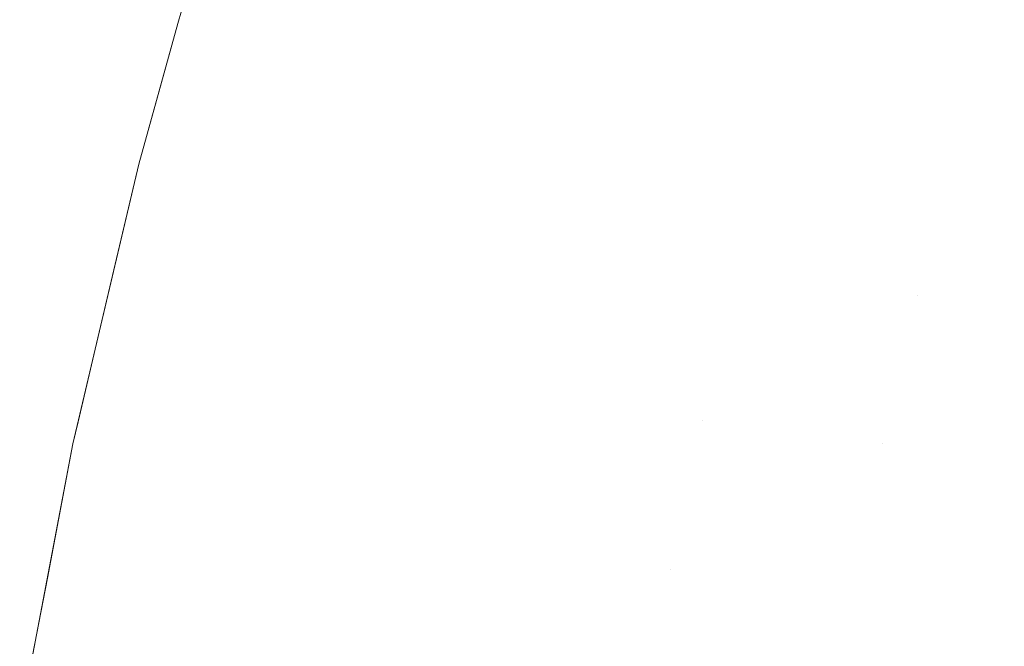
# Model space of a CAD drawing. Header units: centimetres. Extents: x -35.1 to 36.2, y 4.2 to 6.
# Tile 58 of 256: x -35.0912 to -35.07999, y 5.91346 to 5.9206. Entities that reach past the tile are written whole.
import ezdxf

# ---------------------------------------------------------------- set-up
doc = ezdxf.new("R2010")
doc.units = ezdxf.units.CM
doc.header["$LTSCALE"] = 2.54
doc.layers.add('Lucido design-1', color=7, linetype='Continuous')

# ---------------------------------------------------------------- blocks, each defined once
blk = doc.blocks.new('Gruppo-4-1')
at = {"color": 7, "linetype": 'Continuous', "lineweight": 9}
for points, invisible_edges in [([(-35.088955, 5.922145, -2313.02217), (-35.088857, 5.922409, -2313.023732), (-35.0894, 5.920557, -2313.023732)], 11), ([(-35.088857, 5.922409, -2313.023732), (-35.08881, 5.922401, -2313.025294), (-35.089352, 5.920549, -2313.025294), (-35.0894, 5.920557, -2313.023732)], 15), ([(-35.089272, 5.920537, -2313.026855), (-35.089352, 5.920549, -2313.025294), (-35.08881, 5.922401, -2313.025294), (-35.08873, 5.922388, -2313.026855)], 15), ([(-35.08873, 5.922388, -2313.026855), (-35.088619, 5.922369, -2313.028414), (-35.089161, 5.920519, -2313.028414), (-35.089272, 5.920537, -2313.026855)], 15), ([(-35.089017, 5.920497, -2313.029971), (-35.089161, 5.920519, -2313.028414), (-35.088619, 5.922369, -2313.028414), (-35.088476, 5.922344, -2313.029971)], 15), ([(-35.088476, 5.922344, -2313.029971), (-35.088301, 5.922314, -2313.031524), (-35.088842, 5.92047, -2313.031524), (-35.089017, 5.920497, -2313.029971)], 15), ([(-35.088635, 5.920437, -2313.033075), (-35.088842, 5.92047, -2313.031524), (-35.088301, 5.922314, -2313.031524), (-35.088096, 5.922279, -2313.033075)], 15), ([(-35.088096, 5.922279, -2313.033075), (-35.087858, 5.922238, -2313.034621), (-35.088397, 5.9204, -2313.034621), (-35.088635, 5.920437, -2313.033075)], 15), ([(-35.0894, 5.920557, -2313.023732), (-35.089399, 5.920555, -2313.02217), (-35.088955, 5.922145, -2313.02217)], 9), ([(-35.088955, 5.922145, -2312.42217), (-35.089399, 5.920555, -2312.42217), (-35.089352, 5.920549, -2312.419046), (-35.089088, 5.921473, -2312.419046)], 14), ([(-35.089399, 5.920555, -2312.42217), (-35.088955, 5.922145, -2312.42217), (-35.088955, 5.922145, -2313.02217), (-35.089399, 5.920555, -2313.02217)], 10), ([(-35.088128, 5.920358, -2313.036163), (-35.088397, 5.9204, -2313.034621), (-35.087858, 5.922238, -2313.034621), (-35.08759, 5.922192, -2313.036163)], 15), ([(-35.08759, 5.922192, -2313.036163), (-35.087291, 5.922141, -2313.0377), (-35.087827, 5.920311, -2313.0377), (-35.088128, 5.920358, -2313.036163)], 15), ([(-35.087496, 5.920259, -2313.039231), (-35.087827, 5.920311, -2313.0377), (-35.087291, 5.922141, -2313.0377), (-35.086961, 5.922085, -2313.039231)], 15), ([(-35.086961, 5.922085, -2313.039231), (-35.086601, 5.922023, -2313.040757), (-35.087135, 5.920203, -2313.040757), (-35.087496, 5.920259, -2313.039231)], 15), ([(-35.086742, 5.920141, -2313.042275), (-35.087135, 5.920203, -2313.040757), (-35.086601, 5.922023, -2313.040757), (-35.086211, 5.921956, -2313.042275)], 15), ([(-35.086211, 5.921956, -2313.042275), (-35.08579, 5.921884, -2313.043786), (-35.08632, 5.920075, -2313.043786), (-35.086742, 5.920141, -2313.042275)], 15), ([(-35.085869, 5.920005, -2313.04529), (-35.08632, 5.920075, -2313.043786), (-35.08579, 5.921884, -2313.043786), (-35.08534, 5.921807, -2313.04529)], 15), ([(-35.08534, 5.921807, -2313.04529), (-35.084861, 5.921725, -2313.046785), (-35.085387, 5.919929, -2313.046785), (-35.085869, 5.920005, -2313.04529)], 15), ([(-35.084877, 5.91985, -2313.048272), (-35.085387, 5.919929, -2313.046785), (-35.084861, 5.921725, -2313.046785), (-35.084353, 5.921638, -2313.048272)], 15), ([(-35.084353, 5.921638, -2313.048272), (-35.083816, 5.921546, -2313.04975), (-35.084338, 5.919765, -2313.04975), (-35.084877, 5.91985, -2313.048272)], 15), ([(-35.089088, 5.921473, -2312.419046), (-35.089352, 5.920549, -2312.419046), (-35.089161, 5.920519, -2312.415926), (-35.088897, 5.921441, -2312.415926)], 15), ([(-35.08377, 5.919677, -2313.051217), (-35.084338, 5.919765, -2313.04975), (-35.083816, 5.921546, -2313.04975), (-35.083251, 5.92145, -2313.051217)], 15), ([(-35.082923, 5.920463, -2312.391665), (-35.082658, 5.921348, -2312.391665), (-35.083816, 5.921546, -2312.39459), (-35.084084, 5.920653, -2312.39459)], 15), ([(-35.088897, 5.921441, -2312.415926), (-35.089161, 5.920519, -2312.415926), (-35.088842, 5.92047, -2312.412816), (-35.088579, 5.921389, -2312.412816)], 15), ([(-35.088579, 5.921389, -2312.412816), (-35.088842, 5.92047, -2312.412816), (-35.088397, 5.9204, -2312.409719), (-35.088135, 5.921317, -2312.409719)], 15), ([(-35.083251, 5.92145, -2313.051217), (-35.082658, 5.921348, -2313.052675), (-35.083175, 5.919584, -2313.052675), (-35.08377, 5.919677, -2313.051217)], 15), ([(-35.088135, 5.921317, -2312.409719), (-35.088397, 5.9204, -2312.409719), (-35.087827, 5.920311, -2312.40664), (-35.087566, 5.921224, -2312.40664)], 15), ([(-35.082552, 5.919486, -2313.054122), (-35.083175, 5.919584, -2313.052675), (-35.082658, 5.921348, -2313.052675), (-35.082038, 5.921242, -2313.054122)], 15), ([(-35.081653, 5.920255, -2312.388781), (-35.08139, 5.921131, -2312.388781), (-35.082658, 5.921348, -2312.391665), (-35.082923, 5.920463, -2312.391665)], 15), ([(-35.087566, 5.921224, -2312.40664), (-35.087827, 5.920311, -2312.40664), (-35.087135, 5.920203, -2312.403583), (-35.086875, 5.92111, -2312.403583)], 15), ([(-35.082038, 5.921242, -2313.054122), (-35.08139, 5.921131, -2313.055559), (-35.081902, 5.919385, -2313.055559), (-35.082552, 5.919486, -2313.054122)], 15), ([(-35.086875, 5.92111, -2312.403583), (-35.087135, 5.920203, -2312.403583), (-35.08632, 5.920075, -2312.400554), (-35.086062, 5.920977, -2312.400554)], 15), ([(-35.081225, 5.919279, -2313.056983), (-35.081902, 5.919385, -2313.055559), (-35.08139, 5.921131, -2313.055559), (-35.080716, 5.921016, -2313.056983)], 15), ([(-35.080276, 5.92003, -2312.385944), (-35.080016, 5.920896, -2312.385944), (-35.08139, 5.921131, -2312.388781), (-35.081653, 5.920255, -2312.388781)], 15), ([(-35.086062, 5.920977, -2312.400554), (-35.08632, 5.920075, -2312.400554), (-35.085387, 5.919929, -2312.397555), (-35.085131, 5.920825, -2312.397555)], 15), ([(-35.080716, 5.921016, -2313.056983), (-35.080016, 5.920896, -2313.058396), (-35.080522, 5.919169, -2313.058396), (-35.081225, 5.919279, -2313.056983)], 15), ([(-35.085131, 5.920825, -2312.397555), (-35.085387, 5.919929, -2312.397555), (-35.084338, 5.919765, -2312.39459), (-35.084084, 5.920653, -2312.39459)], 15), ([(-35.078539, 5.920643, -2313.061185), (-35.079039, 5.918937, -2313.061185), (-35.080522, 5.919169, -2313.058396), (-35.080016, 5.920896, -2313.058396)], 15), ([(-35.079039, 5.918937, -2312.383155), (-35.078539, 5.920643, -2312.383155), (-35.080016, 5.920896, -2312.385944), (-35.080276, 5.92003, -2312.385944)], 15), ([(-35.084084, 5.920653, -2312.39459), (-35.084338, 5.919765, -2312.39459), (-35.083175, 5.919584, -2312.391665), (-35.082923, 5.920463, -2312.391665)], 15), ([(-35.0894, 5.920557, -2313.023732), (-35.089889, 5.918725, -2313.023732), (-35.089846, 5.918956, -2313.02217)], 11), ([(-35.0894, 5.920557, -2313.023732), (-35.089352, 5.920549, -2313.025294), (-35.089841, 5.918718, -2313.025294), (-35.089889, 5.918725, -2313.023732)], 15), ([(-35.089846, 5.918956, -2313.02217), (-35.089399, 5.920555, -2313.02217), (-35.0894, 5.920557, -2313.023732)], 10), ([(-35.089656, 5.919637, -2312.42217), (-35.089399, 5.920555, -2312.42217), (-35.089399, 5.920555, -2313.02217), (-35.089846, 5.918956, -2313.02217)], 10), ([(-35.089761, 5.918707, -2313.026855), (-35.089841, 5.918718, -2313.025294), (-35.089352, 5.920549, -2313.025294), (-35.089272, 5.920537, -2313.026855)], 15), ([(-35.089272, 5.920537, -2313.026855), (-35.089161, 5.920519, -2313.028414), (-35.089648, 5.918691, -2313.028414), (-35.089761, 5.918707, -2313.026855)], 15), ([(-35.089603, 5.919631, -2312.419046), (-35.089352, 5.920549, -2312.419046), (-35.089399, 5.920555, -2312.42217), (-35.089656, 5.919637, -2312.42217)], 11), ([(-35.089504, 5.918671, -2313.029971), (-35.089648, 5.918691, -2313.028414), (-35.089161, 5.920519, -2313.028414), (-35.089017, 5.920497, -2313.029971)], 15), ([(-35.089411, 5.919602, -2312.415926), (-35.089161, 5.920519, -2312.415926), (-35.089352, 5.920549, -2312.419046), (-35.089603, 5.919631, -2312.419046)], 15), ([(-35.089017, 5.920497, -2313.029971), (-35.088842, 5.92047, -2313.031524), (-35.089329, 5.918646, -2313.031524), (-35.089504, 5.918671, -2313.029971)], 15), ([(-35.089092, 5.919555, -2312.412816), (-35.088842, 5.92047, -2312.412816), (-35.089161, 5.920519, -2312.415926), (-35.089411, 5.919602, -2312.415926)], 15), ([(-35.089121, 5.918616, -2313.033075), (-35.089329, 5.918646, -2313.031524), (-35.088842, 5.92047, -2313.031524), (-35.088635, 5.920437, -2313.033075)], 15), ([(-35.088646, 5.919488, -2312.409719), (-35.088397, 5.9204, -2312.409719), (-35.088842, 5.92047, -2312.412816), (-35.089092, 5.919555, -2312.412816)], 15), ([(-35.082923, 5.920463, -2312.391665), (-35.083175, 5.919584, -2312.391665), (-35.081902, 5.919385, -2312.388781), (-35.081653, 5.920255, -2312.388781)], 15), ([(-35.088635, 5.920437, -2313.033075), (-35.088397, 5.9204, -2313.034621), (-35.088882, 5.918582, -2313.034621), (-35.089121, 5.918616, -2313.033075)], 15), ([(-35.088612, 5.918544, -2313.036163), (-35.088882, 5.918582, -2313.034621), (-35.088397, 5.9204, -2313.034621), (-35.088128, 5.920358, -2313.036163)], 15), ([(-35.088075, 5.919403, -2312.40664), (-35.087827, 5.920311, -2312.40664), (-35.088397, 5.9204, -2312.409719), (-35.088646, 5.919488, -2312.409719)], 15), ([(-35.088128, 5.920358, -2313.036163), (-35.087827, 5.920311, -2313.0377), (-35.08831, 5.918501, -2313.0377), (-35.088612, 5.918544, -2313.036163)], 15), ([(-35.087978, 5.918454, -2313.039231), (-35.08831, 5.918501, -2313.0377), (-35.087827, 5.920311, -2313.0377), (-35.087496, 5.920259, -2313.039231)], 15), ([(-35.087381, 5.9193, -2312.403583), (-35.087135, 5.920203, -2312.403583), (-35.087827, 5.920311, -2312.40664), (-35.088075, 5.919403, -2312.40664)], 15), ([(-35.087496, 5.920259, -2313.039231), (-35.087135, 5.920203, -2313.040757), (-35.087615, 5.918403, -2313.040757), (-35.087978, 5.918454, -2313.039231)], 15), ([(-35.081653, 5.920255, -2312.388781), (-35.081902, 5.919385, -2312.388781), (-35.080522, 5.919169, -2312.385944), (-35.080276, 5.92003, -2312.385944)], 15), ([(-35.087221, 5.918347, -2313.042275), (-35.087615, 5.918403, -2313.040757), (-35.087135, 5.920203, -2313.040757), (-35.086742, 5.920141, -2313.042275)], 15), ([(-35.086565, 5.919178, -2312.400554), (-35.08632, 5.920075, -2312.400554), (-35.087135, 5.920203, -2312.403583), (-35.087381, 5.9193, -2312.403583)], 15), ([(-35.086742, 5.920141, -2313.042275), (-35.08632, 5.920075, -2313.043786), (-35.086797, 5.918287, -2313.043786), (-35.087221, 5.918347, -2313.042275)], 15), ([(-35.086344, 5.918222, -2313.04529), (-35.086797, 5.918287, -2313.043786), (-35.08632, 5.920075, -2313.043786), (-35.085869, 5.920005, -2313.04529)], 15), ([(-35.085631, 5.919039, -2312.397555), (-35.085387, 5.919929, -2312.397555), (-35.08632, 5.920075, -2312.400554), (-35.086565, 5.919178, -2312.400554)], 15), ([(-35.080276, 5.92003, -2312.385944), (-35.080522, 5.919169, -2312.385944), (-35.079039, 5.918937, -2312.383155)], 11), ([(-35.085869, 5.920005, -2313.04529), (-35.085387, 5.919929, -2313.046785), (-35.085861, 5.918154, -2313.046785), (-35.086344, 5.918222, -2313.04529)], 15), ([(-35.085349, 5.918081, -2313.048272), (-35.085861, 5.918154, -2313.046785), (-35.085387, 5.919929, -2313.046785), (-35.084877, 5.91985, -2313.048272)], 15), ([(-35.084579, 5.918882, -2312.39459), (-35.084338, 5.919765, -2312.39459), (-35.085387, 5.919929, -2312.397555), (-35.085631, 5.919039, -2312.397555)], 15), ([(-35.084877, 5.91985, -2313.048272), (-35.084338, 5.919765, -2313.04975), (-35.084808, 5.918004, -2313.04975), (-35.085349, 5.918081, -2313.048272)], 15), ([(-35.084238, 5.917924, -2313.051217), (-35.084808, 5.918004, -2313.04975), (-35.084338, 5.919765, -2313.04975), (-35.08377, 5.919677, -2313.051217)], 15), ([(-35.083414, 5.918709, -2312.391665), (-35.083175, 5.919584, -2312.391665), (-35.084338, 5.919765, -2312.39459), (-35.084579, 5.918882, -2312.39459)], 15), ([(-35.089656, 5.919637, -2312.42217), (-35.089846, 5.918956, -2312.42217), (-35.089841, 5.918718, -2312.419046), (-35.089603, 5.919631, -2312.419046)], 14), ([(-35.089846, 5.918956, -2313.02217), (-35.089846, 5.918956, -2312.42217), (-35.089656, 5.919637, -2312.42217)], 9), ([(-35.089603, 5.919631, -2312.419046), (-35.089841, 5.918718, -2312.419046), (-35.089648, 5.918691, -2312.415926), (-35.089411, 5.919602, -2312.415926)], 15), ([(-35.089411, 5.919602, -2312.415926), (-35.089648, 5.918691, -2312.415926), (-35.089329, 5.918646, -2312.412816), (-35.089092, 5.919555, -2312.412816)], 15), ([(-35.08377, 5.919677, -2313.051217), (-35.083175, 5.919584, -2313.052675), (-35.08364, 5.917839, -2313.052675), (-35.084238, 5.917924, -2313.051217)], 15), ([(-35.083015, 5.91775, -2313.054122), (-35.08364, 5.917839, -2313.052675), (-35.083175, 5.919584, -2313.052675), (-35.082552, 5.919486, -2313.054122)], 15), ([(-35.082139, 5.918519, -2312.388781), (-35.081902, 5.919385, -2312.388781), (-35.083175, 5.919584, -2312.391665), (-35.083414, 5.918709, -2312.391665)], 15), ([(-35.089092, 5.919555, -2312.412816), (-35.089329, 5.918646, -2312.412816), (-35.088882, 5.918582, -2312.409719), (-35.088646, 5.919488, -2312.409719)], 15), ([(-35.088646, 5.919488, -2312.409719), (-35.088882, 5.918582, -2312.409719), (-35.08831, 5.918501, -2312.40664), (-35.088075, 5.919403, -2312.40664)], 15), ([(-35.082552, 5.919486, -2313.054122), (-35.081902, 5.919385, -2313.055559), (-35.082363, 5.917658, -2313.055559), (-35.083015, 5.91775, -2313.054122)], 15), ([(-35.088075, 5.919403, -2312.40664), (-35.08831, 5.918501, -2312.40664), (-35.087615, 5.918403, -2312.403583), (-35.087381, 5.9193, -2312.403583)], 15), ([(-35.080978, 5.917461, -2313.058396), (-35.082363, 5.917658, -2313.055559), (-35.081902, 5.919385, -2313.055559), (-35.081225, 5.919279, -2313.056983)], 15), ([(-35.080978, 5.917461, -2312.385944), (-35.080522, 5.919169, -2312.385944), (-35.081902, 5.919385, -2312.388781), (-35.082139, 5.918519, -2312.388781)], 15), ([(-35.087381, 5.9193, -2312.403583), (-35.087615, 5.918403, -2312.403583), (-35.086797, 5.918287, -2312.400554), (-35.086565, 5.919178, -2312.400554)], 15), ([(-35.081225, 5.919279, -2313.056983), (-35.080522, 5.919169, -2313.058396), (-35.080978, 5.917461, -2313.058396)], 11), ([(-35.086565, 5.919178, -2312.400554), (-35.086797, 5.918287, -2312.400554), (-35.085861, 5.918154, -2312.397555), (-35.085631, 5.919039, -2312.397555)], 15), ([(-35.079489, 5.91725, -2312.383155), (-35.079039, 5.918937, -2312.383155), (-35.080522, 5.919169, -2312.385944), (-35.080978, 5.917461, -2312.385944)], 15), ([(-35.080978, 5.917461, -2313.058396), (-35.080522, 5.919169, -2313.058396), (-35.079039, 5.918937, -2313.061185), (-35.079489, 5.91725, -2313.061185)], 15), ([(-35.085631, 5.919039, -2312.397555), (-35.085861, 5.918154, -2312.397555), (-35.084808, 5.918004, -2312.39459), (-35.084579, 5.918882, -2312.39459)], 15), ([(-35.089846, 5.918956, -2313.02217), (-35.090594, 5.915769, -2313.02217), (-35.090594, 5.915769, -2312.42217), (-35.090536, 5.916019, -2312.42217)], 10), ([(-35.090325, 5.916915, -2313.023732), (-35.090594, 5.915769, -2313.02217), (-35.089846, 5.918956, -2313.02217), (-35.089889, 5.918725, -2313.023732)], 13), ([(-35.089846, 5.918956, -2313.02217), (-35.090536, 5.916019, -2312.42217), (-35.090326, 5.916913, -2312.42217)], 9), ([(-35.090326, 5.916913, -2312.42217), (-35.090114, 5.917816, -2312.42217), (-35.089846, 5.918956, -2312.42217), (-35.089846, 5.918956, -2313.02217)], 12), ([(-35.090065, 5.917811, -2312.419046), (-35.089841, 5.918718, -2312.419046), (-35.089846, 5.918956, -2312.42217), (-35.090114, 5.917816, -2312.42217)], 11), ([(-35.084579, 5.918882, -2312.39459), (-35.084808, 5.918004, -2312.39459), (-35.08364, 5.917839, -2312.391665), (-35.083414, 5.918709, -2312.391665)], 15), ([(-35.089889, 5.918725, -2313.023732), (-35.089841, 5.918718, -2313.025294), (-35.090277, 5.916909, -2313.025294), (-35.090325, 5.916915, -2313.023732)], 15), ([(-35.090196, 5.916898, -2313.026855), (-35.090277, 5.916909, -2313.025294), (-35.089841, 5.918718, -2313.025294), (-35.089761, 5.918707, -2313.026855)], 15), ([(-35.089761, 5.918707, -2313.026855), (-35.089648, 5.918691, -2313.028414), (-35.090084, 5.916884, -2313.028414), (-35.090196, 5.916898, -2313.026855)], 15), ([(-35.089939, 5.916866, -2313.029971), (-35.090084, 5.916884, -2313.028414), (-35.089648, 5.918691, -2313.028414), (-35.089504, 5.918671, -2313.029971)], 15), ([(-35.089873, 5.917785, -2312.415926), (-35.089648, 5.918691, -2312.415926), (-35.089841, 5.918718, -2312.419046), (-35.090065, 5.917811, -2312.419046)], 15), ([(-35.089504, 5.918671, -2313.029971), (-35.089329, 5.918646, -2313.031524), (-35.089763, 5.916843, -2313.031524), (-35.089939, 5.916866, -2313.029971)], 15), ([(-35.089552, 5.917742, -2312.412816), (-35.089329, 5.918646, -2312.412816), (-35.089648, 5.918691, -2312.415926), (-35.089873, 5.917785, -2312.415926)], 15), ([(-35.083414, 5.918709, -2312.391665), (-35.08364, 5.917839, -2312.391665), (-35.082363, 5.917658, -2312.388781), (-35.082139, 5.918519, -2312.388781)], 15), ([(-35.089555, 5.916817, -2313.033075), (-35.089763, 5.916843, -2313.031524), (-35.089329, 5.918646, -2313.031524), (-35.089121, 5.918616, -2313.033075)], 15), ([(-35.089121, 5.918616, -2313.033075), (-35.088882, 5.918582, -2313.034621), (-35.089315, 5.916786, -2313.034621), (-35.089555, 5.916817, -2313.033075)], 15), ([(-35.089105, 5.917681, -2312.409719), (-35.088882, 5.918582, -2312.409719), (-35.089329, 5.918646, -2312.412816), (-35.089552, 5.917742, -2312.412816)], 15), ([(-35.089044, 5.916751, -2313.036163), (-35.089315, 5.916786, -2313.034621), (-35.088882, 5.918582, -2313.034621), (-35.088612, 5.918544, -2313.036163)], 15), ([(-35.088532, 5.917604, -2312.40664), (-35.08831, 5.918501, -2312.40664), (-35.088882, 5.918582, -2312.409719), (-35.089105, 5.917681, -2312.409719)], 15), ([(-35.088612, 5.918544, -2313.036163), (-35.08831, 5.918501, -2313.0377), (-35.088741, 5.916713, -2313.0377), (-35.089044, 5.916751, -2313.036163)], 15), ([(-35.088408, 5.91667, -2313.039231), (-35.088741, 5.916713, -2313.0377), (-35.08831, 5.918501, -2313.0377), (-35.087978, 5.918454, -2313.039231)], 15), ([(-35.087835, 5.91751, -2312.403583), (-35.087615, 5.918403, -2312.403583), (-35.08831, 5.918501, -2312.40664), (-35.088532, 5.917604, -2312.40664)], 15), ([(-35.087978, 5.918454, -2313.039231), (-35.087615, 5.918403, -2313.040757), (-35.088043, 5.916624, -2313.040757), (-35.088408, 5.91667, -2313.039231)], 15), ([(-35.082139, 5.918519, -2312.388781), (-35.082363, 5.917658, -2312.388781), (-35.080978, 5.917461, -2312.385944)], 11), ([(-35.087649, 5.916573, -2313.042275), (-35.088043, 5.916624, -2313.040757), (-35.087615, 5.918403, -2313.040757), (-35.087221, 5.918347, -2313.042275)], 15), ([(-35.087017, 5.9174, -2312.400554), (-35.086797, 5.918287, -2312.400554), (-35.087615, 5.918403, -2312.403583), (-35.087835, 5.91751, -2312.403583)], 15), ([(-35.087221, 5.918347, -2313.042275), (-35.086797, 5.918287, -2313.043786), (-35.087224, 5.916519, -2313.043786), (-35.087649, 5.916573, -2313.042275)], 15), ([(-35.086769, 5.916461, -2313.04529), (-35.087224, 5.916519, -2313.043786), (-35.086797, 5.918287, -2313.043786), (-35.086344, 5.918222, -2313.04529)], 15), ([(-35.086079, 5.917274, -2312.397555), (-35.085861, 5.918154, -2312.397555), (-35.086797, 5.918287, -2312.400554), (-35.087017, 5.9174, -2312.400554)], 15), ([(-35.086344, 5.918222, -2313.04529), (-35.085861, 5.918154, -2313.046785), (-35.086284, 5.916399, -2313.046785), (-35.086769, 5.916461, -2313.04529)], 15), ([(-35.08577, 5.916334, -2313.048272), (-35.086284, 5.916399, -2313.046785), (-35.085861, 5.918154, -2313.046785), (-35.085349, 5.918081, -2313.048272)], 15), ([(-35.085023, 5.917132, -2312.39459), (-35.084808, 5.918004, -2312.39459), (-35.085861, 5.918154, -2312.397555), (-35.086079, 5.917274, -2312.397555)], 15), ([(-35.085349, 5.918081, -2313.048272), (-35.084808, 5.918004, -2313.04975), (-35.085227, 5.916264, -2313.04975), (-35.08577, 5.916334, -2313.048272)], 15), ([(-35.084656, 5.916191, -2313.051217), (-35.085227, 5.916264, -2313.04975), (-35.084808, 5.918004, -2313.04975), (-35.084238, 5.917924, -2313.051217)], 15), ([(-35.083854, 5.916974, -2312.391665), (-35.08364, 5.917839, -2312.391665), (-35.084808, 5.918004, -2312.39459), (-35.085023, 5.917132, -2312.39459)], 15), ([(-35.084238, 5.917924, -2313.051217), (-35.08364, 5.917839, -2313.052675), (-35.084056, 5.916115, -2313.052675), (-35.084656, 5.916191, -2313.051217)], 15), ([(-35.090114, 5.917816, -2312.42217), (-35.090326, 5.916913, -2312.42217), (-35.090277, 5.916909, -2312.419046), (-35.090065, 5.917811, -2312.419046)], 14), ([(-35.090065, 5.917811, -2312.419046), (-35.090277, 5.916909, -2312.419046), (-35.090084, 5.916884, -2312.415926), (-35.089873, 5.917785, -2312.415926)], 15), ([(-35.089873, 5.917785, -2312.415926), (-35.090084, 5.916884, -2312.415926), (-35.089763, 5.916843, -2312.412816), (-35.089552, 5.917742, -2312.412816)], 15), ([(-35.083429, 5.916035, -2313.054122), (-35.084056, 5.916115, -2313.052675), (-35.08364, 5.917839, -2313.052675), (-35.083015, 5.91775, -2313.054122)], 15), ([(-35.082574, 5.916802, -2312.388781), (-35.082363, 5.917658, -2312.388781), (-35.08364, 5.917839, -2312.391665), (-35.083854, 5.916974, -2312.391665)], 15), ([(-35.089552, 5.917742, -2312.412816), (-35.089763, 5.916843, -2312.412816), (-35.089315, 5.916786, -2312.409719), (-35.089105, 5.917681, -2312.409719)], 15), ([(-35.089105, 5.917681, -2312.409719), (-35.089315, 5.916786, -2312.409719), (-35.088741, 5.916713, -2312.40664), (-35.088532, 5.917604, -2312.40664)], 15), ([(-35.083015, 5.91775, -2313.054122), (-35.082363, 5.917658, -2313.055559), (-35.082774, 5.915951, -2313.055559), (-35.083429, 5.916035, -2313.054122)], 15), ([(-35.088532, 5.917604, -2312.40664), (-35.088741, 5.916713, -2312.40664), (-35.088043, 5.916624, -2312.403583), (-35.087835, 5.91751, -2312.403583)], 15), ([(-35.080978, 5.917461, -2313.058396), (-35.081384, 5.915774, -2313.058396), (-35.082774, 5.915951, -2313.055559), (-35.082363, 5.917658, -2313.055559)], 15), ([(-35.081384, 5.915774, -2312.385944), (-35.080978, 5.917461, -2312.385944), (-35.082363, 5.917658, -2312.388781), (-35.082574, 5.916802, -2312.388781)], 15), ([(-35.087835, 5.91751, -2312.403583), (-35.088043, 5.916624, -2312.403583), (-35.087224, 5.916519, -2312.400554), (-35.087017, 5.9174, -2312.400554)], 15), ([(-35.080978, 5.917461, -2312.385944), (-35.081384, 5.915774, -2312.385944), (-35.079891, 5.915583, -2312.383155), (-35.079489, 5.91725, -2312.383155)], 15), ([(-35.079489, 5.91725, -2313.061185), (-35.079891, 5.915583, -2313.061185), (-35.081384, 5.915774, -2313.058396), (-35.080978, 5.917461, -2313.058396)], 15), ([(-35.087017, 5.9174, -2312.400554), (-35.087224, 5.916519, -2312.400554), (-35.086284, 5.916399, -2312.397555), (-35.086079, 5.917274, -2312.397555)], 15), ([(-35.086079, 5.917274, -2312.397555), (-35.086284, 5.916399, -2312.397555), (-35.085227, 5.916264, -2312.39459), (-35.085023, 5.917132, -2312.39459)], 15), ([(-35.085023, 5.917132, -2312.39459), (-35.085227, 5.916264, -2312.39459), (-35.084056, 5.916115, -2312.391665), (-35.083854, 5.916974, -2312.391665)], 15), ([(-35.090711, 5.915127, -2313.023732), (-35.090594, 5.915769, -2313.02217), (-35.090325, 5.916915, -2313.023732)], 11), ([(-35.090325, 5.916915, -2313.023732), (-35.090277, 5.916909, -2313.025294), (-35.090663, 5.915121, -2313.025294), (-35.090711, 5.915127, -2313.023732)], 15), ([(-35.090582, 5.915112, -2313.026855), (-35.090663, 5.915121, -2313.025294), (-35.090277, 5.916909, -2313.025294), (-35.090196, 5.916898, -2313.026855)], 15), ([(-35.090196, 5.916898, -2313.026855), (-35.090084, 5.916884, -2313.028414), (-35.090469, 5.915099, -2313.028414), (-35.090582, 5.915112, -2313.026855)], 15), ([(-35.090476, 5.916012, -2312.419046), (-35.090277, 5.916909, -2312.419046), (-35.090326, 5.916913, -2312.42217), (-35.090536, 5.916019, -2312.42217)], 11), ([(-35.090283, 5.915989, -2312.415926), (-35.090084, 5.916884, -2312.415926), (-35.090277, 5.916909, -2312.419046), (-35.090476, 5.916012, -2312.419046)], 15), ([(-35.090324, 5.915083, -2313.029971), (-35.090469, 5.915099, -2313.028414), (-35.090084, 5.916884, -2313.028414), (-35.089939, 5.916866, -2313.029971)], 15), ([(-35.089961, 5.91595, -2312.412816), (-35.089763, 5.916843, -2312.412816), (-35.090084, 5.916884, -2312.415926), (-35.090283, 5.915989, -2312.415926)], 15), ([(-35.083854, 5.916974, -2312.391665), (-35.084056, 5.916115, -2312.391665), (-35.083429, 5.916035, -2312.390218)], 11), ([(-35.083429, 5.916035, -2312.390218), (-35.082774, 5.915951, -2312.388781), (-35.082574, 5.916802, -2312.388781), (-35.083854, 5.916974, -2312.391665)], 15), ([(-35.089939, 5.916866, -2313.029971), (-35.089763, 5.916843, -2313.031524), (-35.090147, 5.915063, -2313.031524), (-35.090324, 5.915083, -2313.029971)], 15), ([(-35.089939, 5.915039, -2313.033075), (-35.090147, 5.915063, -2313.031524), (-35.089763, 5.916843, -2313.031524), (-35.089555, 5.916817, -2313.033075)], 15), ([(-35.089513, 5.915896, -2312.409719), (-35.089315, 5.916786, -2312.409719), (-35.089763, 5.916843, -2312.412816), (-35.089961, 5.91595, -2312.412816)], 15), ([(-35.089555, 5.916817, -2313.033075), (-35.089315, 5.916786, -2313.034621), (-35.089698, 5.915012, -2313.034621), (-35.089939, 5.915039, -2313.033075)], 15), ([(-35.089426, 5.914981, -2313.036163), (-35.089698, 5.915012, -2313.034621), (-35.089315, 5.916786, -2313.034621), (-35.089044, 5.916751, -2313.036163)], 15), ([(-35.088938, 5.915827, -2312.40664), (-35.088741, 5.916713, -2312.40664), (-35.089315, 5.916786, -2312.409719), (-35.089513, 5.915896, -2312.409719)], 15), ([(-35.082574, 5.916802, -2312.388781), (-35.082774, 5.915951, -2312.388781), (-35.081384, 5.915774, -2312.385944)], 11), ([(-35.089044, 5.916751, -2313.036163), (-35.088741, 5.916713, -2313.0377), (-35.089123, 5.914946, -2313.0377), (-35.089426, 5.914981, -2313.036163)], 15), ([(-35.088788, 5.914908, -2313.039231), (-35.089123, 5.914946, -2313.0377), (-35.088741, 5.916713, -2313.0377), (-35.088408, 5.91667, -2313.039231)], 15), ([(-35.088239, 5.915742, -2312.403583), (-35.088043, 5.916624, -2312.403583), (-35.088741, 5.916713, -2312.40664), (-35.088938, 5.915827, -2312.40664)], 15), ([(-35.088408, 5.91667, -2313.039231), (-35.088043, 5.916624, -2313.040757), (-35.088423, 5.914867, -2313.040757), (-35.088788, 5.914908, -2313.039231)], 15), ([(-35.088027, 5.914822, -2313.042275), (-35.088423, 5.914867, -2313.040757), (-35.088043, 5.916624, -2313.040757), (-35.087649, 5.916573, -2313.042275)], 15), ([(-35.087418, 5.915643, -2312.400554), (-35.087224, 5.916519, -2312.400554), (-35.088043, 5.916624, -2312.403583), (-35.088239, 5.915742, -2312.403583)], 15), ([(-35.087649, 5.916573, -2313.042275), (-35.087224, 5.916519, -2313.043786), (-35.087601, 5.914773, -2313.043786), (-35.088027, 5.914822, -2313.042275)], 15), ([(-35.087144, 5.914721, -2313.04529), (-35.087601, 5.914773, -2313.043786), (-35.087224, 5.916519, -2313.043786), (-35.086769, 5.916461, -2313.04529)], 15), ([(-35.086477, 5.91553, -2312.397555), (-35.086284, 5.916399, -2312.397555), (-35.087224, 5.916519, -2312.400554), (-35.087418, 5.915643, -2312.400554)], 15), ([(-35.086769, 5.916461, -2313.04529), (-35.086284, 5.916399, -2313.046785), (-35.086658, 5.914666, -2313.046785), (-35.087144, 5.914721, -2313.04529)], 15), ([(-35.086143, 5.914607, -2313.048272), (-35.086658, 5.914666, -2313.046785), (-35.086284, 5.916399, -2313.046785), (-35.08577, 5.916334, -2313.048272)], 15), ([(-35.085419, 5.915402, -2312.39459), (-35.085227, 5.916264, -2312.39459), (-35.086284, 5.916399, -2312.397555), (-35.086477, 5.91553, -2312.397555)], 15), ([(-35.08577, 5.916334, -2313.048272), (-35.085227, 5.916264, -2313.04975), (-35.085598, 5.914545, -2313.04975), (-35.086143, 5.914607, -2313.048272)], 15), ([(-35.085025, 5.91448, -2313.051217), (-35.085598, 5.914545, -2313.04975), (-35.085227, 5.916264, -2313.04975), (-35.084656, 5.916191, -2313.051217)], 15), ([(-35.084246, 5.915261, -2312.391665), (-35.084056, 5.916115, -2312.391665), (-35.085227, 5.916264, -2312.39459), (-35.085419, 5.915402, -2312.39459)], 15), ([(-35.084656, 5.916191, -2313.051217), (-35.084056, 5.916115, -2313.052675), (-35.084424, 5.914412, -2313.052675), (-35.085025, 5.91448, -2313.051217)], 15), ([(-35.083795, 5.91434, -2313.054122), (-35.084424, 5.914412, -2313.052675), (-35.084056, 5.916115, -2313.052675), (-35.083429, 5.916035, -2313.054122)], 15), ([(-35.083795, 5.91434, -2312.390218), (-35.083429, 5.916035, -2312.390218), (-35.084056, 5.916115, -2312.391665), (-35.084246, 5.915261, -2312.391665)], 15), ([(-35.090536, 5.916019, -2312.42217), (-35.090594, 5.915769, -2312.42217), (-35.090663, 5.915121, -2312.419046), (-35.090476, 5.916012, -2312.419046)], 14), ([(-35.090476, 5.916012, -2312.419046), (-35.090663, 5.915121, -2312.419046), (-35.090469, 5.915099, -2312.415926), (-35.090283, 5.915989, -2312.415926)], 15), ([(-35.090283, 5.915989, -2312.415926), (-35.090469, 5.915099, -2312.415926), (-35.090147, 5.915063, -2312.412816), (-35.089961, 5.91595, -2312.412816)], 15), ([(-35.083795, 5.91434, -2312.390218), (-35.083138, 5.914266, -2312.388781), (-35.082774, 5.915951, -2312.388781), (-35.083429, 5.916035, -2312.390218)], 15), ([(-35.083429, 5.916035, -2313.054122), (-35.082774, 5.915951, -2313.055559), (-35.083138, 5.914266, -2313.055559), (-35.083795, 5.91434, -2313.054122)], 15), ([(-35.089961, 5.91595, -2312.412816), (-35.090147, 5.915063, -2312.412816), (-35.089698, 5.915012, -2312.409719), (-35.089513, 5.915896, -2312.409719)], 15), ([(-35.089513, 5.915896, -2312.409719), (-35.089698, 5.915012, -2312.409719), (-35.089123, 5.914946, -2312.40664), (-35.088938, 5.915827, -2312.40664)], 15), ([(-35.081744, 5.914107, -2312.385944), (-35.081384, 5.915774, -2312.385944), (-35.082774, 5.915951, -2312.388781), (-35.083138, 5.914266, -2312.388781)], 15), ([(-35.083138, 5.914266, -2313.055559), (-35.082774, 5.915951, -2313.055559), (-35.081384, 5.915774, -2313.058396), (-35.081744, 5.914107, -2313.058396)], 15), ([(-35.091053, 5.913361, -2312.42217), (-35.090885, 5.91424, -2312.42217), (-35.090594, 5.915769, -2313.02217), (-35.091201, 5.912584, -2313.02217)], 10), ([(-35.091049, 5.913361, -2313.023732), (-35.091201, 5.912584, -2313.02217), (-35.090594, 5.915769, -2313.02217), (-35.090711, 5.915127, -2313.023732)], 13), ([(-35.090838, 5.914236, -2312.419046), (-35.090663, 5.915121, -2312.419046), (-35.090594, 5.915769, -2312.42217), (-35.090885, 5.91424, -2312.42217)], 11), ([(-35.090885, 5.91424, -2312.42217), (-35.090594, 5.915769, -2312.42217), (-35.090594, 5.915769, -2313.02217)], 10), ([(-35.088938, 5.915827, -2312.40664), (-35.089123, 5.914946, -2312.40664), (-35.088423, 5.914867, -2312.403583), (-35.088239, 5.915742, -2312.403583)], 15), ([(-35.080247, 5.913937, -2312.383155), (-35.079891, 5.915583, -2312.383155), (-35.081384, 5.915774, -2312.385944), (-35.081744, 5.914107, -2312.385944)], 15), ([(-35.081744, 5.914107, -2313.058396), (-35.081384, 5.915774, -2313.058396), (-35.079891, 5.915583, -2313.061185), (-35.080247, 5.913937, -2313.061185)], 15), ([(-35.088239, 5.915742, -2312.403583), (-35.088423, 5.914867, -2312.403583), (-35.087601, 5.914773, -2312.400554), (-35.087418, 5.915643, -2312.400554)], 15), ([(-35.087418, 5.915643, -2312.400554), (-35.087601, 5.914773, -2312.400554), (-35.086658, 5.914666, -2312.397555), (-35.086477, 5.91553, -2312.397555)], 15), ([(-35.078649, 5.913755, -2312.380418), (-35.078298, 5.91538, -2312.380418), (-35.079891, 5.915583, -2312.383155), (-35.080247, 5.913937, -2312.383155)], 15), ([(-35.080247, 5.913937, -2313.061185), (-35.079891, 5.915583, -2313.061185), (-35.078298, 5.91538, -2313.063922), (-35.078649, 5.913755, -2313.063922)], 15), ([(-35.086477, 5.91553, -2312.397555), (-35.086658, 5.914666, -2312.397555), (-35.085598, 5.914545, -2312.39459), (-35.085419, 5.915402, -2312.39459)], 15), ([(-35.085419, 5.915402, -2312.39459), (-35.085598, 5.914545, -2312.39459), (-35.084424, 5.914412, -2312.391665), (-35.084246, 5.915261, -2312.391665)], 15), ([(-35.084246, 5.915261, -2312.391665), (-35.084424, 5.914412, -2312.391665), (-35.083795, 5.91434, -2312.390218)], 11), ([(-35.090711, 5.915127, -2313.023732), (-35.090663, 5.915121, -2313.025294), (-35.091, 5.913357, -2313.025294), (-35.091049, 5.913361, -2313.023732)], 15), ([(-35.09092, 5.913348, -2313.026855), (-35.091, 5.913357, -2313.025294), (-35.090663, 5.915121, -2313.025294), (-35.090582, 5.915112, -2313.026855)], 15), ([(-35.090582, 5.915112, -2313.026855), (-35.090469, 5.915099, -2313.028414), (-35.090806, 5.913337, -2313.028414), (-35.09092, 5.913348, -2313.026855)], 15), ([(-35.090644, 5.914215, -2312.415926), (-35.090469, 5.915099, -2312.415926), (-35.090663, 5.915121, -2312.419046), (-35.090838, 5.914236, -2312.419046)], 15), ([(-35.090661, 5.913323, -2313.029971), (-35.090806, 5.913337, -2313.028414), (-35.090469, 5.915099, -2313.028414), (-35.090324, 5.915083, -2313.029971)], 15), ([(-35.090321, 5.914181, -2312.412816), (-35.090147, 5.915063, -2312.412816), (-35.090469, 5.915099, -2312.415926), (-35.090644, 5.914215, -2312.415926)], 15), ([(-35.090324, 5.915083, -2313.029971), (-35.090147, 5.915063, -2313.031524), (-35.090484, 5.913305, -2313.031524), (-35.090661, 5.913323, -2313.029971)], 15), ([(-35.090274, 5.913284, -2313.033075), (-35.090484, 5.913305, -2313.031524), (-35.090147, 5.915063, -2313.031524), (-35.089939, 5.915039, -2313.033075)], 15), ([(-35.089872, 5.914133, -2312.409719), (-35.089698, 5.915012, -2312.409719), (-35.090147, 5.915063, -2312.412816), (-35.090321, 5.914181, -2312.412816)], 15), ([(-35.089939, 5.915039, -2313.033075), (-35.089698, 5.915012, -2313.034621), (-35.090033, 5.91326, -2313.034621), (-35.090274, 5.913284, -2313.033075)], 15), ([(-35.089761, 5.913232, -2313.036163), (-35.090033, 5.91326, -2313.034621), (-35.089698, 5.915012, -2313.034621), (-35.089426, 5.914981, -2313.036163)], 15), ([(-35.089295, 5.914071, -2312.40664), (-35.089123, 5.914946, -2312.40664), (-35.089698, 5.915012, -2312.409719), (-35.089872, 5.914133, -2312.409719)], 15), ([(-35.089426, 5.914981, -2313.036163), (-35.089123, 5.914946, -2313.0377), (-35.089456, 5.913202, -2313.0377), (-35.089761, 5.913232, -2313.036163)], 15), ([(-35.089121, 5.913168, -2313.039231), (-35.089456, 5.913202, -2313.0377), (-35.089123, 5.914946, -2313.0377), (-35.088788, 5.914908, -2313.039231)], 15), ([(-35.088595, 5.913996, -2312.403583), (-35.088423, 5.914867, -2312.403583), (-35.089123, 5.914946, -2312.40664), (-35.089295, 5.914071, -2312.40664)], 15), ([(-35.088788, 5.914908, -2313.039231), (-35.088423, 5.914867, -2313.040757), (-35.088755, 5.913132, -2313.040757), (-35.089121, 5.913168, -2313.039231)], 15), ([(-35.088358, 5.913092, -2313.042275), (-35.088755, 5.913132, -2313.040757), (-35.088423, 5.914867, -2313.040757), (-35.088027, 5.914822, -2313.042275)], 15), ([(-35.087771, 5.913908, -2312.400554), (-35.087601, 5.914773, -2312.400554), (-35.088423, 5.914867, -2312.403583), (-35.088595, 5.913996, -2312.403583)], 15), ([(-35.088027, 5.914822, -2313.042275), (-35.087601, 5.914773, -2313.043786), (-35.08793, 5.913049, -2313.043786), (-35.088358, 5.913092, -2313.042275)], 15), ([(-35.087473, 5.913003, -2313.04529), (-35.08793, 5.913049, -2313.043786), (-35.087601, 5.914773, -2313.043786), (-35.087144, 5.914721, -2313.04529)], 15), ([(-35.086828, 5.913807, -2312.397555), (-35.086658, 5.914666, -2312.397555), (-35.087601, 5.914773, -2312.400554), (-35.087771, 5.913908, -2312.400554)], 15), ([(-35.087144, 5.914721, -2313.04529), (-35.086658, 5.914666, -2313.046785), (-35.086986, 5.912955, -2313.046785), (-35.087473, 5.913003, -2313.04529)], 15), ([(-35.086469, 5.912903, -2313.048272), (-35.086986, 5.912955, -2313.046785), (-35.086658, 5.914666, -2313.046785), (-35.086143, 5.914607, -2313.048272)], 15), ([(-35.085766, 5.913694, -2312.39459), (-35.085598, 5.914545, -2312.39459), (-35.086658, 5.914666, -2312.397555), (-35.086828, 5.913807, -2312.397555)], 15), ([(-35.086143, 5.914607, -2313.048272), (-35.085598, 5.914545, -2313.04975), (-35.085923, 5.912848, -2313.04975), (-35.086469, 5.912903, -2313.048272)], 15), ([(-35.085348, 5.912791, -2313.051217), (-35.085923, 5.912848, -2313.04975), (-35.085598, 5.914545, -2313.04975), (-35.085025, 5.91448, -2313.051217)], 15), ([(-35.08459, 5.913568, -2312.391665), (-35.084424, 5.914412, -2312.391665), (-35.085598, 5.914545, -2312.39459), (-35.085766, 5.913694, -2312.39459)], 15), ([(-35.085025, 5.91448, -2313.051217), (-35.084424, 5.914412, -2313.052675), (-35.084745, 5.91273, -2313.052675), (-35.085348, 5.912791, -2313.051217)], 15), ([(-35.084115, 5.912667, -2313.054122), (-35.084745, 5.91273, -2313.052675), (-35.084424, 5.914412, -2313.052675), (-35.083795, 5.91434, -2313.054122)], 15), ([(-35.084115, 5.912667, -2312.390218), (-35.083795, 5.91434, -2312.390218), (-35.084424, 5.914412, -2312.391665), (-35.08459, 5.913568, -2312.391665)], 15), ([(-35.084115, 5.912667, -2312.390218), (-35.083456, 5.912601, -2312.388781), (-35.083138, 5.914266, -2312.388781), (-35.083795, 5.91434, -2312.390218)], 15), ([(-35.083795, 5.91434, -2313.054122), (-35.083138, 5.914266, -2313.055559), (-35.083456, 5.912601, -2313.055559), (-35.084115, 5.912667, -2313.054122)], 15), ([(-35.090885, 5.91424, -2312.42217), (-35.091053, 5.913361, -2312.42217), (-35.091, 5.913357, -2312.419046), (-35.090838, 5.914236, -2312.419046)], 14), ([(-35.090838, 5.914236, -2312.419046), (-35.091, 5.913357, -2312.419046), (-35.090806, 5.913337, -2312.415926), (-35.090644, 5.914215, -2312.415926)], 15), ([(-35.090644, 5.914215, -2312.415926), (-35.090806, 5.913337, -2312.415926), (-35.090484, 5.913305, -2312.412816), (-35.090321, 5.914181, -2312.412816)], 15), ([(-35.083138, 5.914266, -2312.388781), (-35.083456, 5.912601, -2312.388781), (-35.082059, 5.912461, -2312.385944), (-35.081744, 5.914107, -2312.385944)], 15), ([(-35.081744, 5.914107, -2313.058396), (-35.082059, 5.912461, -2313.058396), (-35.083456, 5.912601, -2313.055559), (-35.083138, 5.914266, -2313.055559)], 15), ([(-35.090321, 5.914181, -2312.412816), (-35.090484, 5.913305, -2312.412816), (-35.090033, 5.91326, -2312.409719), (-35.089872, 5.914133, -2312.409719)], 15), ([(-35.089872, 5.914133, -2312.409719), (-35.090033, 5.91326, -2312.409719), (-35.089456, 5.913202, -2312.40664), (-35.089295, 5.914071, -2312.40664)], 15), ([(-35.081744, 5.914107, -2312.385944), (-35.082059, 5.912461, -2312.385944), (-35.080558, 5.912311, -2312.383155), (-35.080247, 5.913937, -2312.383155)], 15), ([(-35.080247, 5.913937, -2313.061185), (-35.080558, 5.912311, -2313.061185), (-35.082059, 5.912461, -2313.058396), (-35.081744, 5.914107, -2313.058396)], 15), ([(-35.089295, 5.914071, -2312.40664), (-35.089456, 5.913202, -2312.40664), (-35.088755, 5.913132, -2312.403583), (-35.088595, 5.913996, -2312.403583)], 15), ([(-35.088595, 5.913996, -2312.403583), (-35.088755, 5.913132, -2312.403583), (-35.08793, 5.913049, -2312.400554), (-35.087771, 5.913908, -2312.400554)], 15), ([(-35.087771, 5.913908, -2312.400554), (-35.08793, 5.913049, -2312.400554), (-35.086986, 5.912955, -2312.397555), (-35.086828, 5.913807, -2312.397555)], 15), ([(-35.080247, 5.913937, -2312.383155), (-35.080558, 5.912311, -2312.383155), (-35.078956, 5.912151, -2312.380418), (-35.078649, 5.913755, -2312.380418)], 15), ([(-35.078649, 5.913755, -2313.063922), (-35.078956, 5.912151, -2313.063922), (-35.080558, 5.912311, -2313.061185), (-35.080247, 5.913937, -2313.061185)], 15), ([(-35.086828, 5.913807, -2312.397555), (-35.086986, 5.912955, -2312.397555), (-35.085923, 5.912848, -2312.39459), (-35.085766, 5.913694, -2312.39459)], 15), ([(-35.085766, 5.913694, -2312.39459), (-35.085923, 5.912848, -2312.39459), (-35.084745, 5.91273, -2312.391665), (-35.08459, 5.913568, -2312.391665)], 15), ([(-35.08459, 5.913568, -2312.391665), (-35.084745, 5.91273, -2312.391665), (-35.084115, 5.912667, -2312.390218)], 11)]:
    blk.add_3dface(points, dxfattribs=dict(at, invisible_edges=invisible_edges))

msp = doc.modelspace()

# ---------------------------------------------------------------- block references
at = {"layer": 'Lucido design-1', "color": 7}
msp.add_blockref('Gruppo-4-1', (0, 0), dxfattribs=at)

doc.saveas('drawing.dxf')
